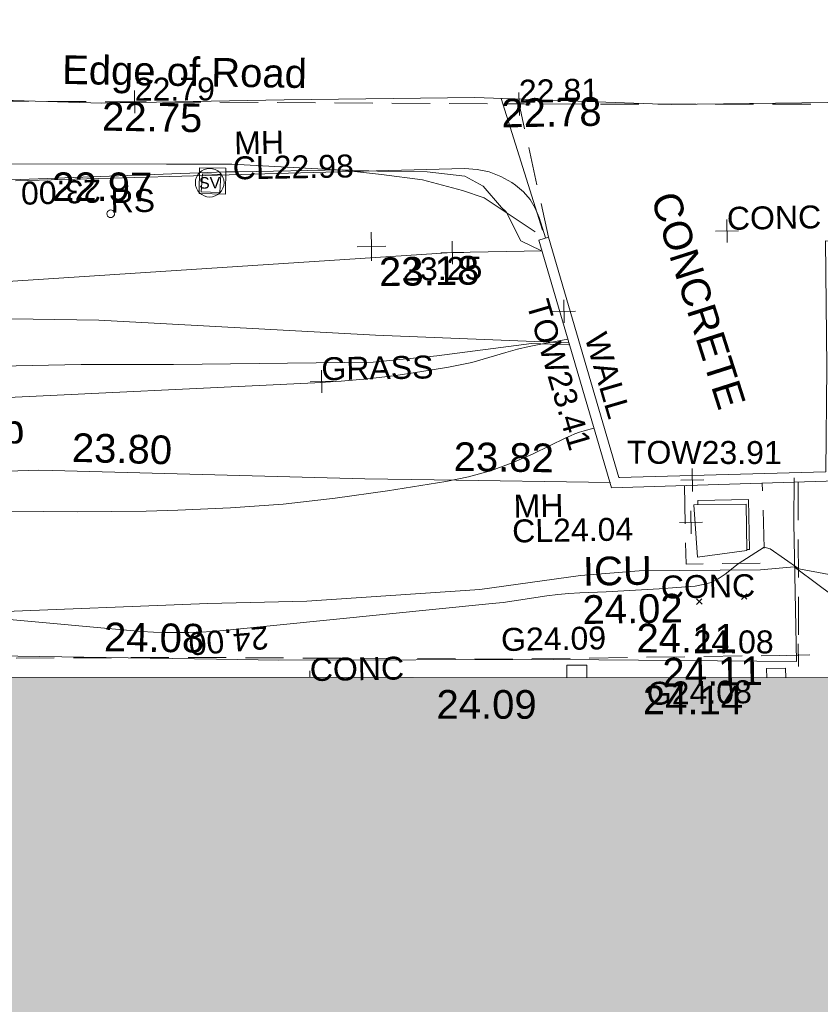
# Model space of a CAD drawing. Header units: millimetres. Extents: x -287732 to 520720, y -88450 to 287754.
# Tile 40 of 256: x -177157 to -166682, y -48318 to -35432. Entities that reach past the tile are written whole.
import ezdxf

# ---------------------------------------------------------------- set-up
doc = ezdxf.new("R2010")
doc.units = ezdxf.units.MM
for name, pattern in [('IMPORT-DASHED _2_', [750, 500, -250]), ('IMPORT-UG_ELEC_STREET LIGHTING_QLB2 _2_', [2700, 1500, -300, 0, -250, 150, -300, 0, -200]), ('IMPORT-UG_UNIDENTIFIED_QLA _2_', [2350, 1500, -300, 0, -50, 150, -300, 0, -50])]:
    doc.linetypes.add(name, pattern=pattern)
for name, color, linetype, lineweight, true_color in [('00_TOPO_BUILDING_OUTLINE', 5, 'Continuous', 9, 0x0000ff), ('00_TOPO_LEVEL_SPOT', 7, 'Continuous', 9, 0x666666), ('00_TOPO_SERV_IC', 5, 'Continuous', 9, 0x0000ff), ('00_TOPO_SERV_STOP_VALVE', 7, 'Continuous', 9, 0x666666), ('00_UAV_BUILDING_OUTLINE', 5, 'Continuous', 9, 0x0000ff), ('00_UAV_CONCRETE', 9, 'Continuous', 9, 0x808080), ('00_UAV_FORM_LINES', 7, 'Continuous', 9, 0x666666), ('00_UAV_SLOPE_BOTTOM', 30, 'Continuous', 9, 0xff7f00), ('00_UAV_SLOPE_TOP', 40, 'Continuous', 9, 0xffbf00), ('01_DTM_CONTOUR_MNR', 7, 'Continuous', 9, 0xa5a552), ('12333-PUM-2D-U-0001-C01 - Rev2_REVIT IMPORT_dwg', 7, 'Continuous', 9, 0x767676), ('A_RHA_Line', 7, 'Continuous', 9, 0x00a600), ('CONTOURS_INDEX', 4, 'Continuous', 9, 0x00ffff), ('CONTOURS_INDEX_LVL', 4, 'Continuous', 9, 0x00ffff), ('CONTOURS_MINOR', 7, 'Continuous', 9, 0x00a5a5), ('FORM_LINE', 7, 'IMPORT-DASHED _2_', 9, 0x00a500), ('FORM_LINE_LVL', 7, 'Continuous', 9, 0x00a500), ('GULLY', 7, 'Continuous', 9, 0x7fbfff), ('GULLY_LVL', 7, 'Continuous', 9, 0x7fbfff), ('MANHOLES', 7, 'Continuous', 9, 0xa50000), ('MANHOLES_LVL', 7, 'Continuous', 9, 0xa50000), ('MANHOLES_TXT', 7, 'Continuous', 9, 0xa50000), ('PUM-UNIDENTIFIED UTILITIES-QLA', 7, 'IMPORT-UG_UNIDENTIFIED_QLA _2_', 9, 0x52a500), ('ROADSIGN', 7, 'Continuous', 9, 0x00a5a5), ('ROADSIGN_TXT', 7, 'Continuous', 9, 0x00a5a5), ('SPOT_HEIGHTS_LVL', 7, 'Continuous', 9, 0x00a500), ('TOP_OF_WALL_LEVEL', 7, 'Continuous', 9, 0xa500a5), ('TOP_OF_WALL_LEVEL_TXT', 7, 'Continuous', 9, 0xa500a5), ('WALL', 7, 'Continuous', 9, 0xa50000)]:
    doc.layers.add(name, color=color, linetype=linetype, lineweight=lineweight, true_color=true_color)
for name, color, linetype, lineweight in [('00_TOPO_ROAD_EDGE', 7, 'Continuous', 9), ('00_TOPO_SURFACE', 7, 'Continuous', 9), ('00_TOPO_SURVEY_TEXT', 7, 'Continuous', 9), ('A_RHA_Detail', 7, 'Continuous', 9), ('CHANGE_OF_SURFACE', 7, 'IMPORT-DASHED _2_', 9), ('CHANGE_OF_SURFACE_LVL', 7, 'Continuous', 9), ('GEN-TEXT', 7, 'Continuous', 9), ('Text', 7, 'Continuous', 9), ('TEXT_TXT', 7, 'Continuous', 9), ('WALL_TXT', 7, 'Continuous', 9)]:
    doc.layers.add(name, color=color, linetype=linetype, lineweight=lineweight)
doc.styles.add('Arial_3', font='arial.ttf', dxfattribs={"height": 300})
doc.styles.add('Swis721 Lt BT', font='swissl.ttf', dxfattribs={"height": 400})
doc.styles.add('Swis721 Lt BT_2', font='swissl.ttf', dxfattribs={"height": 375})

# ---------------------------------------------------------------- blocks, each defined once
blk = doc.blocks.new('12333-PUM-2D-U-0001-C01 - Rev2_REVIT IMPORT_dwg_MSL_Sluice_Valve_SYM-2077186-Site Location Plan Proposed')
at = {"layer": '00_TOPO_SERV_STOP_VALVE', "color": 254, "true_color": 0xcccccc}
blk.add_circle((0, 0), 500, dxfattribs=at)
at = {"layer": '00_TOPO_SERV_STOP_VALVE', "insert": (0, 199), "char_height": 400, "width": 785.11, "attachment_point": 2, "line_spacing_factor": 1.005062, "style": 'Swis721 Lt BT'}
blk.add_mtext('SV', dxfattribs=at)
blk = doc.blocks.new('12333-PUM-2D-U-0001-C01 - Rev2_REVIT IMPORT_dwg_MM-2077200-Site Location Plan Proposed')
at = {"layer": '00_TOPO_LEVEL_SPOT', "color": 254, "true_color": 0xcccccc, "flags": 128}
for points in [[(500, 0), (0, 0), (0, 500)], [(0, -500), (0, 0), (-500, 0)]]:
    blk.add_lwpolyline(points, dxfattribs=at)
blk = doc.blocks.new('12333-PUM-2D-U-0001-C01 - Rev2_REVIT IMPORT_dwg_MGS62954_T2_Galway_ITM_3d_Rev1-2077680-Site Location Plan Proposed')
at = {"layer": '00_TOPO_ROAD_EDGE', "color": 254, "true_color": 0xcccccc, "flags": 128}
blk.add_lwpolyline([(533687156, 725522768), (533690703, 725522847), (533694701, 725522791), (533696571, 725522637), (533698294, 725522593), (533700285, 725522462), (533701733, 725522537), (533703824, 725522563), (533707623, 725522442), (533709985, 725522379), (533711767, 725522368), (533714249, 725522280), (533716199, 725522238), (533718452, 725522173), (533720765, 725522157), (533722652, 725522099), (533725267, 725521976), (533727654, 725521980), (533730150, 725521965), (533732716, 725521829), (533734765, 725521820)], dxfattribs=at)
at = {"layer": '00_TOPO_SERV_IC', "color": 254, "true_color": 0xcccccc}
for p, q in [((533732956, 725515897), (533732918, 725516583)), ((533733604, 725516583), (533732918, 725516583)), ((533733604, 725515973), (533733604, 725516583)), ((533732956, 725515897), (533733604, 725515973))]:
    blk.add_line(p, q, dxfattribs=at)
at = {"layer": '00_TOPO_SURFACE', "color": 254, "true_color": 0xcccccc}
blk.add_line((533731004, 725520215), (533730491, 725521947), dxfattribs=at)
at = {"layer": '00_UAV_CONCRETE', "color": 254, "true_color": 0xcccccc, "flags": 128}
blk.add_lwpolyline([(533734236, 725516915), (533734225, 725516322), (533734227, 725514512), (533731641, 725514578), (533731044, 725514593), (533727457, 725514647), (533726642, 725514673), (533723456, 725514776), (533721644, 725514791), (533720220, 725514804), (533718479, 725514841), (533718515, 725515420), (533717466, 725515460), (533717459, 725515257), (533717446, 725514854), (533715356, 725514905), (533712851, 725514946), (533711960, 725514961), (533709598, 725515000), (533709608, 725515354), (533709566, 725515356)], dxfattribs=at)
at = {"layer": '00_UAV_FORM_LINES', "color": 254, "true_color": 0xcccccc, "flags": 128}
blk.add_lwpolyline([(533731314, 725518733), (533728793, 725518879), (533725177, 725519139), (533722016, 725519241)], dxfattribs=at)
at = {"layer": '00_UAV_SLOPE_BOTTOM', "color": 254, "true_color": 0xcccccc, "flags": 128}
blk.add_lwpolyline([(533730906, 725520195), (533730248, 725520648), (533729966, 725520749), (533729443, 725520899), (533728911, 725520977), (533728400, 725521046), (533726956, 725521147), (533726100, 725521163), (533722989, 725521220), (533721102, 725521294), (533719719, 725521348), (533718214, 725521359), (533718019, 725521392), (533717812, 725521455), (533717055, 725521610), (533716554, 725521649), (533716134, 725521638), (533716109, 725521638), (533713099, 725521660), (533711502, 725521613), (533711136, 725521583), (533710591, 725521538), (533709871, 725521441)], dxfattribs=at)
at = {"layer": '00_UAV_SLOPE_TOP', "color": 254, "true_color": 0xcccccc, "flags": 128}
blk.add_lwpolyline([(533709623, 725517582), (533711378, 725517224), (533712610, 725516980), (533713300, 725516979), (533714276, 725517037), (533714560, 725517061), (533716284, 725517207), (533716924, 725517289), (533717546, 725517248), (533718308, 725517136), (533718842, 725517095), (533719333, 725517111), (533719535, 725517114), (533720177, 725517125), (533724355, 725517189), (533724535, 725517181), (533728621, 725517002), (533729530, 725516973), (533731836, 725516898)], dxfattribs=at)
at = {"layer": '01_DTM_CONTOUR_MNR', "color": 254, "true_color": 0xcccccc, "flags": 128}
for points in [[(533723245, 725520978), (533726870, 725521048), (533727042, 725521048), (533728400, 725521050), (533728857, 725521022), (533728963, 725521022), (533729509, 725521003), (533729998, 725520936), (533730238, 725520805), (533730473, 725520519), (533730530, 725520460), (533730717, 725520080), (533730976, 725519946)], [(533722804, 725518553), (533724937, 725518562), (533726146, 725518539), (533728758, 725518526), (533729593, 725518594), (533730831, 725518735), (533731321, 725518709)], [(533723670, 725515343), (533726541, 725515403), (533727836, 725515411), (533730101, 725515525), (533731419, 725515685), (533732190, 725515735), (533733775, 725515721), (533734220, 725515750), (533734540, 725515501), (533734672, 725515399)]]:
    blk.add_lwpolyline(points, dxfattribs=at)
at = {"xscale": 0.375, "yscale": 0.375, "zscale": 0.375}
for name, p in [('12333-PUM-2D-U-0001-C01 - Rev2_REVIT IMPORT_dwg_MSL_Sluice_Valve_SYM-2077186-Site Location Plan Proposed', (533726660, 725520910)), ('12333-PUM-2D-U-0001-C01 - Rev2_REVIT IMPORT_dwg_MM-2077200-Site Location Plan Proposed', (533728760, 725520040))]:
    blk.add_blockref(name, p, dxfattribs=at)
at = {"layer": '00_TOPO_BUILDING_OUTLINE', "color": 251, "true_color": 0x666666, "insert": (533732471, 725514587), "char_height": 375, "width": 1495.9, "attachment_point": 1, "line_spacing_factor": 1.005062, "style": 'Swis721 Lt BT_2'}
blk.add_mtext('24.11', dxfattribs=at)
at = {"layer": '00_TOPO_LEVEL_SPOT', "insert": (533728855, 725519893), "char_height": 375, "width": 1495.9, "attachment_point": 1, "line_spacing_factor": 1.005062, "style": 'Swis721 Lt BT_2'}
blk.add_mtext('23.18', dxfattribs=at)
at = {"layer": '00_TOPO_ROAD_EDGE', "color": 251, "true_color": 0x666666, "char_height": 375, "attachment_point": 1, "line_spacing_factor": 1.005062, "style": 'Swis721 Lt BT_2'}
for s, insert, width, rotation in [('Edge of Road', (533724762, 725522612), 3746.88, 358.0319), ('22.75', (533725274, 725521992), 1495.9, 358.0331)]:
    blk.add_mtext(s, dxfattribs=dict(at, insert=insert, width=width, rotation=rotation))
at = {"layer": '00_TOPO_SERV_IC', "color": 251, "true_color": 0x666666, "char_height": 375, "attachment_point": 1, "line_spacing_factor": 1.005062, "style": 'Swis721 Lt BT_2'}
for s, insert, width in [('ICU', (533731453, 725515926), 1021.01), ('24.02', (533731439, 725515425), 1495.9)]:
    blk.add_mtext(s, dxfattribs=dict(at, insert=insert, width=width))
at = {"layer": '00_TOPO_SURFACE', "color": 251, "true_color": 0x666666, "insert": (533730491, 725521942), "char_height": 375, "width": 1495.9, "attachment_point": 1, "line_spacing_factor": 1.005062, "style": 'Swis721 Lt BT_2'}
blk.add_mtext('22.78', dxfattribs=at)
at = {"layer": '00_TOPO_SURVEY_TEXT', "color": 251, "true_color": 0x666666, "insert": (533732784, 725520722), "char_height": 375, "width": 3286.24, "attachment_point": 1, "rotation": 286.7089, "line_spacing_factor": 1.005062, "style": 'Swis721 Lt BT_2'}
blk.add_mtext('CONCRETE', dxfattribs=at)
at = {"layer": '00_UAV_BUILDING_OUTLINE', "color": 251, "true_color": 0x666666, "char_height": 375, "width": 1495.9, "attachment_point": 1, "rotation": 358.9593, "line_spacing_factor": 1.005062, "style": 'Swis721 Lt BT_2'}
for s, insert in [('24.09', (533729511, 725514220)), ('24.14', (533732212, 725514231))]:
    blk.add_mtext(s, dxfattribs=dict(at, insert=insert))
at = {"layer": '00_UAV_CONCRETE', "color": 251, "true_color": 0x666666, "char_height": 375, "width": 1495.9, "attachment_point": 1, "line_spacing_factor": 1.005062, "style": 'Swis721 Lt BT_2'}
for s, insert, rotation in [('24.08', (533725180, 725515179), 358.1533), ('24.11', (533732143, 725515044), 358.782)]:
    blk.add_mtext(s, dxfattribs=dict(at, insert=insert, rotation=rotation))
at = {"layer": '00_UAV_SLOPE_BOTTOM', "color": 251, "true_color": 0x666666, "insert": (533724602, 725521081), "char_height": 375, "width": 1495.9, "attachment_point": 1, "rotation": 358.9458, "line_spacing_factor": 1.005062, "style": 'Swis721 Lt BT_2'}
blk.add_mtext('22.97', dxfattribs=at)
at = {"layer": '00_UAV_SLOPE_TOP', "color": 251, "true_color": 0x666666, "char_height": 375, "attachment_point": 1, "line_spacing_factor": 1.005062, "style": 'Swis721 Lt BT_2'}
for s, insert, width, rotation in [('Slope Top', (533721783, 725517822), 2763.86, 2.4259), ('23.80', (533724806, 725517665), 1495.9, 357.49), ('23.82', (533729796, 725517459), 1495.9, 358.1464)]:
    blk.add_mtext(s, dxfattribs=dict(at, insert=insert, width=width, rotation=rotation))
blk = doc.blocks.new('12333-PUM-2D-U-0001-C01 - Rev2_REVIT IMPORT_dwg_CIRCL-2077787-Site Location Plan Proposed')
at = {"layer": 'ROADSIGN', "color": 254, "true_color": 0xaae1e1, "flags": 128}
blk.add_lwpolyline([(475, -154), (500, 0), (475, 154), (404, 293), (293, 404), (154, 475), (0, 500), (-154, 475), (-293, 404), (-404, 293), (-475, 154), (-500, 0), (-475, -154), (-404, -293), (-293, -404), (-154, -475), (0, -500), (154, -475), (293, -404), (404, -293)], close=True, dxfattribs=at)
blk = doc.blocks.new('12333-PUM-2D-U-0001-C01 - Rev2_REVIT IMPORT_dwg_SPOT-2077713-Site Location Plan Proposed')
at = {"layer": 'Text', "color": 253, "true_color": 0xaaaaaa}
for p, q in [((0, 500), (0, -500)), ((-500, 0), (500, 0))]:
    blk.add_line(p, q, dxfattribs=at)
blk = doc.blocks.new('12333-PUM-2D-U-0001-C01 - Rev2_REVIT IMPORT_dwg_SPOT-V232-Site Location Plan Proposed')
at = {"layer": 'Text', "color": 253, "true_color": 0xaaaaaa}
blk.add_line((0, 500), (0, 212), dxfattribs=at)
blk = doc.blocks.new('12333-PUM-2D-U-0001-C01 - Rev2_REVIT IMPORT_dwg_SPOT-2077700-Site Location Plan Proposed')
at = {"layer": 'TOP_OF_WALL_LEVEL', "color": 254, "true_color": 0xe1aae1}
for p, q in [((0, 500), (0, -500)), ((-500, 0), (500, 0))]:
    blk.add_line(p, q, dxfattribs=at)
blk = doc.blocks.new('12333-PUM-2D-U-0001-C01 - Rev2_REVIT IMPORT_dwg_SPOT-2077769-Site Location Plan Proposed')
at = {"layer": 'CHANGE_OF_SURFACE_LVL', "color": 253, "true_color": 0xaaaaaa}
for p, q in [((0, 500), (0, -500)), ((-500, 0), (500, 0))]:
    blk.add_line(p, q, dxfattribs=at)
blk = doc.blocks.new('12333-PUM-2D-U-0001-C01 - Rev2_REVIT IMPORT_dwg_SPOT-2077773-Site Location Plan Proposed')
at = {"layer": 'FORM_LINE_LVL', "color": 9, "true_color": 0xaae1aa}
for p, q in [((0, 500), (0, -500)), ((-500, 0), (500, 0))]:
    blk.add_line(p, q, dxfattribs=at)
blk = doc.blocks.new('12333-PUM-2D-U-0001-C01 - Rev2_REVIT IMPORT_dwg_SPOT-2077775-Site Location Plan Proposed')
at = {"layer": 'SPOT_HEIGHTS_LVL', "color": 9, "true_color": 0xaae1aa}
for p, q in [((0, 500), (0, -500)), ((-500, 0), (500, 0))]:
    blk.add_line(p, q, dxfattribs=at)
blk = doc.blocks.new('12333-PUM-2D-U-0001-C01 - Rev2_REVIT IMPORT_dwg-1620468-Site Location Plan Proposed')
at = {"layer": 'CHANGE_OF_SURFACE', "color": 253, "true_color": 0xaaaaaa, "flags": 128}
for points in [[(-21410, -95024), (-21150, -95182), (-18502, -95805), (-18226, -95358), (-16789, -95595), (-16745, -96269), (-14244, -96421), (-11146, -96719), (-9287, -96834), (-7039, -96639), (-1394, -97132), (1806, -97304), (5535, -97132), (9390, -97087), (13090, -97201), (13595, -96100), (13870, -94585), (14363, -92647), (27367, -92832), (28836, -92816), (28824, -93584), (29680, -93596), (29685, -92832), (35522, -93004), (42936, -93083), (52550, -93255), (60638, -93438), (70045, -93564), (79590, -93754), (89646, -93983), (89999, -95735)], [(93211, -98996), (93173, -101260), (89593, -101249), (85133, -101150), (77270, -101039)], [(91723, -99015), (91724, -100043), (92751, -100048), (92740, -99002)]]:
    blk.add_lwpolyline(points, dxfattribs=at)
at = {"layer": 'CONTOURS_INDEX', "color": 131, "true_color": 0xaaffff, "flags": 128}
for points in [[(83041, -94875), (84284, -94861), (85527, -94848), (86770, -94836), (88917, -94816), (89081, -94830), (89239, -94864), (89388, -94927), (89531, -95010), (89581, -95047), (89681, -95136), (89767, -95235), (89832, -95350), (89882, -95475), (89958, -95741), (89959, -95746)], [(77985, -100085), (84438, -100784), (84591, -100799), (84744, -100811), (84897, -100819), (85051, -100824), (85204, -100825), (85358, -100822), (85511, -100815), (85664, -100805), (89178, -100515), (89322, -100502), (89466, -100486), (89610, -100467), (89753, -100447), (89896, -100427), (90040, -100411), (90184, -100401), (90329, -100395), (90675, -100386), (90906, -100379), (91137, -100371), (91367, -100360), (91598, -100347), (91839, -100333), (91945, -100316), (92047, -100288), (92143, -100243), (92233, -100185), (92408, -100051), (92748, -99841), (92830, -99864), (93198, -100131), (93596, -100214)], [(90856, -98864), (90865, -98894), (90877, -98895)]]:
    blk.add_lwpolyline(points, dxfattribs=at)
at = {"layer": 'CONTOURS_MINOR', "color": 254, "true_color": 0xaae1e1, "flags": 128}
for points in [[(79831, -96336), (88738, -95911), (89912, -95911)], [(82526, -97721), (86908, -97588), (87253, -97572), (87598, -97547), (87942, -97511), (88284, -97466), (88661, -97411), (88814, -97385), (88967, -97354), (89118, -97316), (89267, -97274), (89417, -97231), (89567, -97192), (89720, -97160), (89873, -97131), (90230, -97072)], [(82878, -99194), (83775, -99218), (84673, -99225), (85090, -99222), (85779, -99203), (86466, -99166), (87151, -99100), (87835, -99017), (88602, -98907), (88898, -98851), (89188, -98778), (89472, -98680), (89750, -98565), (90181, -98364), (90241, -98338), (90300, -98315), (90361, -98294), (90423, -98275), (90548, -98241), (90556, -98261)]]:
    blk.add_lwpolyline(points, dxfattribs=at)
at = {"layer": 'FORM_LINE', "color": 9, "true_color": 0xaae1aa}
blk.add_line((95710, -94097), (89646, -93983), dxfattribs=at)
at = {"layer": 'GEN-TEXT', "color": 253, "true_color": 0xaaaaaa}
for p, q in [((91853, -100572), (91924, -100501)), ((91924, -100572), (91853, -100501)), ((92440, -100517), (92511, -100446)), ((92511, -100517), (92440, -100446))]:
    blk.add_line(p, q, dxfattribs=at)
at = {"layer": 'GULLY', "color": 254, "true_color": 0xd4e9ff, "flags": 128}
for points in [[(90400, -101505), (90402, -101342), (90140, -101339), (90138, -101500)], [(93003, -101552), (93003, -101426), (92754, -101426), (92754, -101548)]]:
    blk.add_lwpolyline(points, dxfattribs=at)
at = {"layer": 'MANHOLES', "color": 9, "true_color": 0xe1aaaa}
blk.add_line((91891, -99214), (91891, -99271), dxfattribs=at)
at = {"layer": 'MANHOLES', "color": 9, "true_color": 0xe1aaaa, "flags": 128}
blk.add_lwpolyline([(85441, -95084), (85786, -95095), (85796, -94757), (85451, -94747)], close=True, dxfattribs=at)
blk.add_lwpolyline([(92524, -99868), (92557, -99868), (92557, -99214), (91891, -99214)], dxfattribs=at)
at = {"layer": 'PUM-UNIDENTIFIED UTILITIES-QLA', "color": 9, "true_color": 0xc5e1aa, "flags": 128}
blk.add_lwpolyline([(85468, -95060), (85486, -94824), (85727, -94838), (85709, -95074)], close=True, dxfattribs=at)
at = {"layer": 'WALL', "color": 9, "true_color": 0xe1aaaa, "flags": 128}
for points in [[(93754, -95854), (93726, -97506), (93722, -98330), (93714, -98990), (90765, -99026), (89873, -95770), (89999, -95735)], [(93754, -95854), (93624, -95846), (93612, -97496), (93572, -98867), (90864, -98895), (89999, -95735)]]:
    blk.add_lwpolyline(points, dxfattribs=at)
blk.add_blockref('12333-PUM-2D-U-0001-C01 - Rev2_REVIT IMPORT_dwg_MGS62954_T2_Galway_ITM_3d_Rev1-2077680-Site Location Plan Proposed', (-533641080, -725615854))
for name, p, xscale, yscale, zscale in [('12333-PUM-2D-U-0001-C01 - Rev2_REVIT IMPORT_dwg_SPOT-2077769-Site Location Plan Proposed', (84618, -93868), 0.3, 0.3, 0.3), ('12333-PUM-2D-U-0001-C01 - Rev2_REVIT IMPORT_dwg_SPOT-2077773-Site Location Plan Proposed', (89646, -93983), 0.3, 0.3, 0.3), ('12333-PUM-2D-U-0001-C01 - Rev2_REVIT IMPORT_dwg_CIRCL-2077787-Site Location Plan Proposed', (84278, -95327), 0.1, 0.1, 0.1), ('12333-PUM-2D-U-0001-C01 - Rev2_REVIT IMPORT_dwg_SPOT-2077713-Site Location Plan Proposed', (92337, -95694), 0.3, 0.3, 0.3), ('12333-PUM-2D-U-0001-C01 - Rev2_REVIT IMPORT_dwg_SPOT-2077775-Site Location Plan Proposed', (88737, -95913), 0.3, 0.3, 0.3), ('12333-PUM-2D-U-0001-C01 - Rev2_REVIT IMPORT_dwg_SPOT-2077700-Site Location Plan Proposed', (90187, -96707), 0.3, 0.3, 0.3), ('12333-PUM-2D-U-0001-C01 - Rev2_REVIT IMPORT_dwg_SPOT-2077713-Site Location Plan Proposed', (86998, -97570), 0.3, 0.3, 0.3), ('12333-PUM-2D-U-0001-C01 - Rev2_REVIT IMPORT_dwg_SPOT-2077700-Site Location Plan Proposed', (91825, -98945), 0.3, 0.3, 0.3), ('12333-PUM-2D-U-0001-C01 - Rev2_REVIT IMPORT_dwg_SPOT-2077713-Site Location Plan Proposed', (91798, -99497), 0.3, 0.3, 0.3), ('12333-PUM-2D-U-0001-C01 - Rev2_REVIT IMPORT_dwg_SPOT-2077769-Site Location Plan Proposed', (93173, -101260), 0.3, 0.3, 0.3), ('12333-PUM-2D-U-0001-C01 - Rev2_REVIT IMPORT_dwg_SPOT-V232-Site Location Plan Proposed', (86778, -101503), 0.3, 0.3, 0.3)]:
    blk.add_blockref(name, p, dxfattribs=dict(xscale=xscale, yscale=yscale, zscale=zscale))
at = {"layer": 'CHANGE_OF_SURFACE_LVL', "char_height": 300, "width": 1256.11, "attachment_point": 1, "line_spacing_factor": 0.941778, "style": 'Arial_3'}
for s, insert, rotation in [('22.79', (84623, -93553), 359.2125), ('24.08', (91807, -100911), 358.873)]:
    blk.add_mtext(s, dxfattribs=dict(at, insert=insert, rotation=rotation))
at = {"layer": 'CONTOURS_INDEX_LVL', "char_height": 300, "width": 1256.11, "attachment_point": 1, "line_spacing_factor": 0.941778, "style": 'Arial_3'}
for s, insert, rotation in [('23.00', (84159, -95178), 180.6253), ('24.00', (86256, -101056), 183.9192)]:
    blk.add_mtext(s, dxfattribs=dict(at, insert=insert, rotation=rotation))
at = {"layer": 'FORM_LINE_LVL', "insert": (89646, -93668), "char_height": 300, "width": 1256.11, "attachment_point": 1, "line_spacing_factor": 0.941778, "style": 'Arial_3'}
blk.add_mtext('22.81', dxfattribs=at)
at = {"layer": 'GULLY_LVL', "char_height": 300, "width": 1645.43, "attachment_point": 1, "line_spacing_factor": 0.941778, "style": 'Arial_3'}
for s, insert in [('G24.09', (89287, -100839)), ('G24.08', (91181, -101577))]:
    blk.add_mtext(s, dxfattribs=dict(at, insert=insert))
at = {"layer": 'MANHOLES_LVL', "char_height": 300, "width": 1895.19, "attachment_point": 1, "line_spacing_factor": 0.941778, "style": 'Arial_3'}
for s, insert in [('CL22.98', (85885, -94606)), ('CL24.04', (89457, -99421))]:
    blk.add_mtext(s, dxfattribs=dict(at, insert=insert))
at = {"layer": 'MANHOLES_TXT', "char_height": 300, "width": 774.97, "attachment_point": 1, "line_spacing_factor": 0.941778, "style": 'Arial_3'}
for insert in [(85909, -94280), (89482, -99096)]:
    blk.add_mtext('MH', dxfattribs=dict(at, insert=insert))
at = {"layer": 'ROADSIGN_TXT', "insert": (84278, -95012), "char_height": 300, "width": 694.17, "attachment_point": 1, "line_spacing_factor": 0.941778, "style": 'Arial_3'}
blk.add_mtext('RS', dxfattribs=at)
at = {"layer": 'SPOT_HEIGHTS_LVL', "insert": (88077, -95971), "char_height": 300, "width": 1256.11, "attachment_point": 1, "line_spacing_factor": 0.941778, "style": 'Arial_3'}
blk.add_mtext('23.25', dxfattribs=at)
at = {"layer": 'TEXT_TXT', "char_height": 300, "attachment_point": 1, "line_spacing_factor": 0.941778, "style": 'Arial_3'}
for s, insert, width in [('CONC', (92337, -95379), 1469.14), ('GRASS', (86998, -97255), 1751.95), ('CONC', (91389, -100189), 1469.14), ('CONC', (86778, -101188), 1469.14)]:
    blk.add_mtext(s, dxfattribs=dict(at, insert=insert, width=width))
at = {"layer": 'TOP_OF_WALL_LEVEL_TXT', "char_height": 300, "width": 2420.4, "attachment_point": 1, "line_spacing_factor": 0.941778, "style": 'Arial_3'}
for s, insert, rotation in [('TOW23.41', (89983, -96518), 285.3188), ('TOW23.91', (90979, -98416), 358.873)]:
    blk.add_mtext(s, dxfattribs=dict(at, insert=insert, rotation=rotation))
at = {"layer": 'WALL_TXT', "insert": (90735, -96966), "char_height": 300, "width": 1362.62, "attachment_point": 1, "rotation": 285.3188, "line_spacing_factor": 0.941778, "style": 'Arial_3'}
blk.add_mtext('WALL', dxfattribs=at)

msp = doc.modelspace()

# ---------------------------------------------------------------- hatches: boundary and pattern name
at = {"layer": 'A_RHA_Detail', "true_color": 0xc0c0c0}
h = msp.add_hatch(color=9, dxfattribs=at)
h.paths.add_polyline_path([(-80881, -68503), (-80401, -68483), (-80401, -62985), (-24475, -63009), (-24456, -50840), (-36623, -50832), (-36623, -44229), (-50959, -44218), (-50959, -42574), (-54564, -42571), (-54566, -45054), (-92409, -45027), (-92412, -49202), (-100062, -49202), (-100052, -64853), (-86121, -64853), (-86092, -62958), (-84861, -62958), (-84855, -68240), (-80871, -68240)])
h.paths.add_polyline_path([(-137239, -68462), (-132720, -68433), (-132847, -62850), (-130455, -62917), (-130498, -61356), (-117581, -61423), (-117492, -49184), (-125137, -49178), (-125134, -45033), (-163007, -45006), (-163007, -44090), (-163124, -44090), (-163123, -42384), (-166564, -42384), (-166565, -44044), (-193158, -44025), (-193195, -62864), (-137270, -62917), (-137254, -65680)])
h.paths.add_polyline_path([(120311, -32334), (120312, -31611), (133451, -31638), (133469, -19718), (121296, -19692), (121320, -8191), (112277, -8172), (112263, -14811), (78286, -14740), (78293, -8167), (75242, -8161), (69356, -8153), (69354, -9157), (68373, -9155), (68373, -13706), (69334, -13708), (69325, -16250), (66623, -16250), (66620, -17995), (65989, -17995), (65985, -19731), (57152, -19712), (57127, -31560), (70278, -31587), (70278, -32272), (78264, -32285), (78267, -31020), (112336, -31091), (112336, -32318), (119781, -32333)])
h.paths.add_polyline_path([(7504, -1791), (15482, -674), (15484, 148), (56188, 206), (56156, 14338), (18017, 14236), (17968, 34313), (21727, 34324), (21709, 40608), (18010, 40608), (17996, 45484), (9770, 45421), (3966, 45447), (3985, 14177), (1023, 14177), (-277, 14191), (-232, 5968), (-226, 194), (553, 183), (7478, 143), (7489, -674)])
h.paths.add_polyline_path([(77756, 53), (77730, 1700), (94464, 1660), (94606, 17991), (88810, 18015), (88800, 14437), (69414, 14458), (69377, 100), (75242, 67)])
h.paths.add_polyline_path([(61252, 46454), (105775, 46473), (105768, 61853), (92285, 61853), (92309, 65784), (96107, 65768), (96060, 75209), (101085, 75072), (104988, 74765), (108404, 74364), (112009, 73787), (115645, 73050), (116891, 72762), (120209, 71893), (120865, 71704), (124136, 70670), (127436, 69481), (127820, 69395), (128274, 69332), (128732, 69307), (129190, 69320), (129645, 69372), (130095, 69461), (130535, 69588), (130963, 69751), (131376, 69950), (131771, 70182), (132163, 70461), (132496, 70742), (132821, 71065), (133117, 71414), (133384, 71787), (133617, 72179), (133817, 72591), (133983, 73018), (134112, 73458), (134204, 73907), (134258, 74362), (134273, 74820), (134251, 75277), (134190, 75731), (134091, 76179), (133955, 76617), (133783, 77041), (133576, 77450), (133336, 77840), (133064, 78209), (132762, 78554), (132432, 78872), (132077, 79161), (131698, 79420), (131300, 79646), (131094, 79746), (132146, 83110), (122788, 86283), (121604, 82800), (117096, 83871), (116842, 83526), (116121, 91222), (110238, 91274), (110194, 90435), (104988, 90486), (104973, 94310), (103746, 94310), (103840, 122852), (96365, 122932), (96350, 123952), (104556, 123902), (104607, 120249), (125503, 120134), (125662, 137657), (114480, 137699), (114382, 129150), (104644, 129188), (104578, 126217), (101184, 126159), (101265, 135959), (89967, 135989), (89928, 125824), (93631, 125841), (93581, 122932), (88697, 122905), (88679, 95739), (86378, 95739), (86378, 96178), (83280, 96201), (83274, 95736), (70170, 95733), (70166, 96272), (66675, 96257), (66655, 95756), (65785, 95756), (65888, 117471), (53473, 117488), (53434, 98570), (40649, 98570), (40610, 94406), (38854, 94410), (38849, 89464), (40612, 89518), (40665, 86258), (38372, 86306), (38370, 76901), (50938, 76944), (50923, 74599), (56485, 74589), (56485, 75195), (92465, 75233), (92646, 71767), (89811, 69363), (85313, 69361), (85313, 66907), (75210, 66903), (75210, 63816), (70819, 63816), (70819, 64253), (69457, 64253), (69456, 66902), (61303, 66899), (61305, 63970), (70500, 63970), (70500, 61853), (61246, 61849), (61252, 46656)])
h.paths.add_polyline_path([(-17153, 48569), (-17153, 60770), (-29363, 60775), (-29363, 67399), (-43507, 67405), (-43489, 69093), (-45766, 69109), (-45794, 67405), (-47272, 67404), (-47272, 66455), (-86005, 66469), (-86007, 60522), (-92663, 60522), (-92665, 50184), (-79752, 50180), (-79752, 48591), (-17158, 48569)])
h.paths.add_polyline_path([(-201056, 48629), (-138378, 48635), (-138378, 50133), (-125468, 50134), (-125469, 60566), (-132187, 60566), (-132187, 66533), (-170643, 66806), (-170643, 67739), (-200340, 67489), (-200349, 60828), (-201058, 60828), (-201057, 51102)])
h.paths.add_polyline_path([(-240052, 54769), (-239444, 54811), (-239187, 54842), (-238765, 54941), (-238382, 55122), (-237990, 55355), (-237269, 55936), (-237032, 56226), (-236793, 56569), (-236555, 57004), (-236433, 57267), (-236300, 57753), (-236251, 58017), (-236236, 58516), (-236233, 58988), (-236214, 59823), (-236364, 59821), (-236634, 60698), (-236392, 61432), (-236225, 61435), (-236202, 62638), (-232564, 62639), (-232564, 63049), (-232732, 63049), (-232860, 63458), (-232732, 63914), (-232561, 63914), (-232515, 70598), (-240629, 70599), (-240630, 72351), (-246413, 72347), (-246413, 70616), (-254450, 70619), (-254455, 70754), (-254470, 73192), (-263883, 73268), (-263902, 68261), (-263715, 68260), (-263553, 67820), (-263719, 67392), (-263914, 67392), (-263957, 58634), (-260181, 58611), (-260192, 56354), (-257185, 56339), (-257213, 57093), (-257339, 57093), (-257471, 57532), (-257339, 58062), (-257203, 58064), (-257174, 58599), (-256478, 58575), (-256478, 58789), (-256013, 58912), (-255397, 58781), (-255397, 58596), (-243810, 58586), (-243805, 58352), (-243741, 57885), (-243619, 57422), (-243424, 56944), (-243247, 56608), (-243003, 56250), (-242732, 55933), (-242372, 55603), (-242141, 55425), (-241805, 55217), (-241529, 55077), (-241101, 54917), (-240836, 54841), (-240453, 54789), (-240219, 54777)])
h.paths.add_polyline_path([(40277, 59895), (40329, 69197), (36589, 69218), (36619, 74674), (32264, 74687), (32233, 69156), (11917, 69270), (11967, 78219), (29088, 78123), (29143, 88141), (15719, 88216), (15733, 90590), (4594, 90652), (4525, 78265), (10097, 78234), (10077, 74773), (4548, 74804), (4466, 60107), (19126, 60025), (19140, 62528), (31739, 62457), (31725, 59943), (38370, 59906)])
h.paths.add_polyline_path([(-246083, 72334), (-246083, 72334), (-246208, 72334)])
h.paths.add_polyline_path([(-114575, 112178), (-114575, 112178), (-114707, 115802)])
h.paths.add_polyline_path([(-154700, 101760), (-114382, 101776), (-114382, 106927), (-113756, 106927), (-113758, 111847), (-114432, 111847), (-114432, 112178), (-114575, 112178), (-114579, 121707), (-123057, 121707), (-123069, 156453), (-119381, 156454), (-119381, 160166), (-115501, 160167), (-115503, 166207), (-132412, 166600), (-132412, 166666), (-135275, 166665), (-135275, 166628), (-135911, 166628), (-135911, 166352), (-152521, 166346), (-152518, 159143), (-150699, 159118), (-150759, 122561), (-151059, 122561), (-151061, 121302), (-154138, 121373), (-154138, 121865), (-154704, 121867), (-154689, 119352), (-154746, 119352), (-154746, 118722), (-160794, 118749), (-160794, 119411), (-163852, 119422), (-163855, 118762), (-167569, 118779), (-166635, 124395), (-166930, 124500), (-167569, 124708), (-168028, 124841), (-168631, 124991), (-169238, 125117), (-169850, 125220), (-170466, 125298), (-171089, 125352), (-171704, 125381), (-172325, 125386), (-172782, 125375), (-173402, 125337), (-174110, 125263), (-174634, 125190), (-175245, 125081), (-176047, 124896), (-176665, 124725), (-177045, 124609), (-177632, 124405), (-176665, 118819), (-177559, 118822), (-177662, 125263), (-176365, 126543), (-159462, 126320), (-157058, 128609), (-157061, 136153), (-158639, 137740), (-159352, 137740), (-161634, 140201), (-168728, 140257), (-171035, 137943), (-174184, 137943), (-176460, 140292), (-177342, 140292), (-177342, 140358), (-183429, 140356), (-185922, 137917), (-185922, 131757), (-186907, 131757), (-187725, 130810), (-187724, 127376), (-186481, 126305), (-186479, 122327), (-185176, 121059), (-180304, 121059), (-180304, 118802), (-193555, 118802), (-193555, 133118), (-192594, 133118), (-192594, 134201), (-192225, 134201), (-192226, 136615), (-192595, 136615), (-192595, 137734), (-193589, 137734), (-193589, 147475), (-193163, 147493), (-192766, 147531), (-192360, 147590), (-192200, 147617), (-191883, 147683), (-191569, 147762), (-191258, 147853), (-190829, 148002), (-190648, 148071), (-190350, 148198), (-190057, 148336), (-189770, 148486), (-189405, 148698), (-189133, 148873), (-188868, 149059), (-188610, 149255), (-188355, 149465), (-188080, 149714), (-187885, 149902), (-187546, 150266), (-187446, 150378), (-187241, 150629), (-187046, 150888), (-186862, 151154), (-186546, 151670), (-186524, 151707), (-163675, 151670), (-163688, 148134), (-157304, 148136), (-157304, 155760), (-157557, 155765), (-157556, 166678), (-187009, 166700), (-187013, 162054), (-188707, 162045), (-188706, 155022), (-188738, 154651), (-188799, 154283), (-188857, 154035), (-188966, 153679), (-189103, 153333), (-189266, 152998), (-189455, 152677), (-189645, 152421), (-189917, 152104), (-190213, 151809), (-190531, 151539), (-190869, 151294), (-191225, 151076), (-191598, 150887), (-192093, 150683), (-192519, 150562), (-192904, 150482), (-193187, 150441), (-193594, 150407), (-193595, 151460), (-205369, 151455), (-205354, 113350), (-207187, 113349), (-207184, 105991), (-205313, 105991), (-205311, 101770), (-175489, 101781), (-175489, 110890), (-154703, 110898), (-154700, 102692)])
h.paths.add_polyline_path([(193736, 113048), (208865, 114991), (208976, 114127), (216448, 115086), (216039, 118272), (232649, 120405), (233426, 114352), (240632, 115278), (239855, 121330), (256407, 123456), (257092, 118089), (264572, 119041), (261878, 138525), (259179, 138222), (259197, 137439), (254686, 136897), (255413, 131315), (240853, 129522), (239771, 137919), (240650, 138010), (240062, 142777), (239166, 142685), (237631, 151018), (266173, 154561), (271297, 142612), (276532, 144861), (274942, 148528), (302075, 160135), (300216, 164320), (301528, 164907), (300405, 167478), (299017, 166946), (295627, 174519), (294333, 177537), (287289, 174519), (289428, 169661), (272957, 162557), (271943, 164897), (267016, 162764), (268502, 159357), (265200, 157946), (226856, 153147), (227510, 148852), (228281, 141179), (227302, 141050), (227895, 136433), (228749, 136524), (229602, 128024), (217691, 126494), (217642, 126874), (215139, 126553), (215195, 126113), (215016, 126090), (214841, 127450), (192259, 124549), (193486, 114991)])
h.paths.add_polyline_path([(-78076, 117606), (-78076, 117610), (-78070, 129486), (-74723, 129478), (-74723, 125436), (-48016, 125380), (-47997, 135873), (-61198, 135902), (-74715, 135924), (-74724, 131865), (-78070, 131873), (-78063, 149550), (-58292, 149542), (-58292, 148946), (-37708, 148938), (-37703, 159740), (-44148, 159743), (-44148, 162961), (-49830, 162961), (-49831, 160632), (-78494, 160644), (-78494, 161615), (-78739, 161615), (-78692, 168188), (-90845, 168127), (-90963, 152687), (-89065, 152686), (-89080, 117610), (-78375, 117606)])
h.paths.add_polyline_path([(69255, 129236), (69260, 136168), (86068, 136131), (86009, 164703), (58790, 164724), (58790, 170119), (54460, 170122), (54457, 166153), (47042, 166159), (47041, 164669), (39173, 164675), (39173, 164079), (17015, 164095), (17002, 147267), (12660, 147267), (12654, 139138), (17031, 139135), (17025, 129935), (39191, 129919), (39191, 129258), (69014, 129236)])
h.paths.add_polyline_path([(39266, 139468), (33051, 139484), (33088, 153428), (39278, 153412), (39278, 152830), (43058, 152820), (43025, 140093), (39267, 140093)])
h.paths.add_polyline_path([(1980, 189123), (18699, 189180), (18678, 195254), (24349, 195273), (24335, 199551), (28830, 199566), (28798, 208816), (24335, 208806), (24334, 209113), (16812, 209088), (16807, 208844), (6772, 208809), (6797, 201489), (-8471, 201437), (-8471, 200429), (-11856, 200418), (-11824, 190892), (-7615, 190907), (-7615, 190171), (-4609, 190169), (-4608, 190917), (1973, 190939), (1977, 189837)])
h.paths.add_polyline_path([(-20506, 190640), (-20122, 206347), (-41550, 207015), (-41462, 210450), (-31391, 210152), (-31079, 223863), (-44305, 224231), (-44491, 211866), (-47510, 211943), (-47723, 203659), (-47076, 203635), (-47175, 199532), (-46801, 199520), (-46874, 195479), (-44600, 195425), (-44686, 192243), (-38074, 192136), (-38104, 191127), (-21538, 190669)])
h.paths.add_polyline_path([(16801, 195962), (9657, 196015), (9644, 199514), (11632, 199486), (11632, 203322), (16807, 203391), (16801, 195984)])
h.paths.add_polyline_path([(122085, 200536), (122088, 206386), (125211, 206386), (125211, 206646), (126203, 206646), (126203, 207041), (130401, 206979), (130444, 209883), (126203, 209946), (126203, 214624), (127365, 214624), (127365, 225380), (126160, 225380), (126207, 241475), (119483, 241496), (119479, 246182), (109944, 246175), (109953, 233033), (115001, 233033), (115000, 208653), (112026, 208653), (112024, 200539), (122025, 200536)])
h.paths.add_polyline_path([(30087, 200987), (38031, 201029), (38031, 202923), (38110, 202923), (38067, 208828), (38013, 208828), (38012, 209013), (30045, 208970), (30077, 202923)])
h.paths.add_polyline_path([(195986, 205662), (202897, 206052), (202677, 209946), (195766, 209555)])
h.paths.add_polyline_path([(-91652, 206393), (-79454, 206433), (-79629, 238246), (-68904, 238215), (-68919, 246313), (-68919, 246314), (-68757, 246313), (-68755, 246639), (-79620, 246651), (-79607, 247344), (-82155, 247318), (-82155, 247488), (-91641, 247473), (-91639, 246846), (-131470, 246641), (-131470, 250160), (-142857, 250177), (-142864, 246220), (-165119, 246272), (-165040, 253908), (-178677, 253930), (-178700, 238177), (-138599, 238209), (-138548, 206628), (-126647, 206572), (-126667, 234826), (-124963, 234826), (-124969, 234688), (-91596, 234664), (-91651, 207156)])
h.paths.add_polyline_path([(142124, 209114), (152768, 209127), (152745, 227013), (142101, 226999), (142122, 210583)])
h.paths.add_polyline_path([(168999, 209275), (169027, 226860), (161687, 226877), (161648, 209291), (168847, 209275)])
h.paths.add_polyline_path([(49761, 218477), (49794, 223316), (41274, 223363), (41274, 223291), (32187, 223352), (32202, 225553), (20082, 225635), (20035, 218708), (31566, 218630), (31566, 218599), (49750, 218477)])
h.paths.add_polyline_path([(162362, 234154), (162367, 241590), (135261, 241631), (135249, 234198), (160249, 234157)])
h.paths.add_polyline_path([(176459, 246710), (176516, 252173), (168884, 252253), (168935, 257069), (164355, 257117), (164296, 251512), (164417, 251511), (164368, 246837), (171460, 246762)])

# ---------------------------------------------------------------- linework, layer by layer
at = {"layer": 'A_RHA_Line', "color": 7}
msp.add_line((-166565, -44044), (-193158, -44025), dxfattribs=at)

# ---------------------------------------------------------------- block references
at = {"layer": '12333-PUM-2D-U-0001-C01 - Rev2_REVIT IMPORT_dwg', "color": 254, "linetype": 'IMPORT-UG_ELEC_STREET LIGHTING_QLB2 _2_', "true_color": 0xffd4d4, "rotation": 0.9999999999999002}
msp.add_blockref('12333-PUM-2D-U-0001-C01 - Rev2_REVIT IMPORT_dwg-1620468-Site Location Plan Proposed', (-261895, 55870), dxfattribs=at)

doc.saveas('drawing.dxf')
